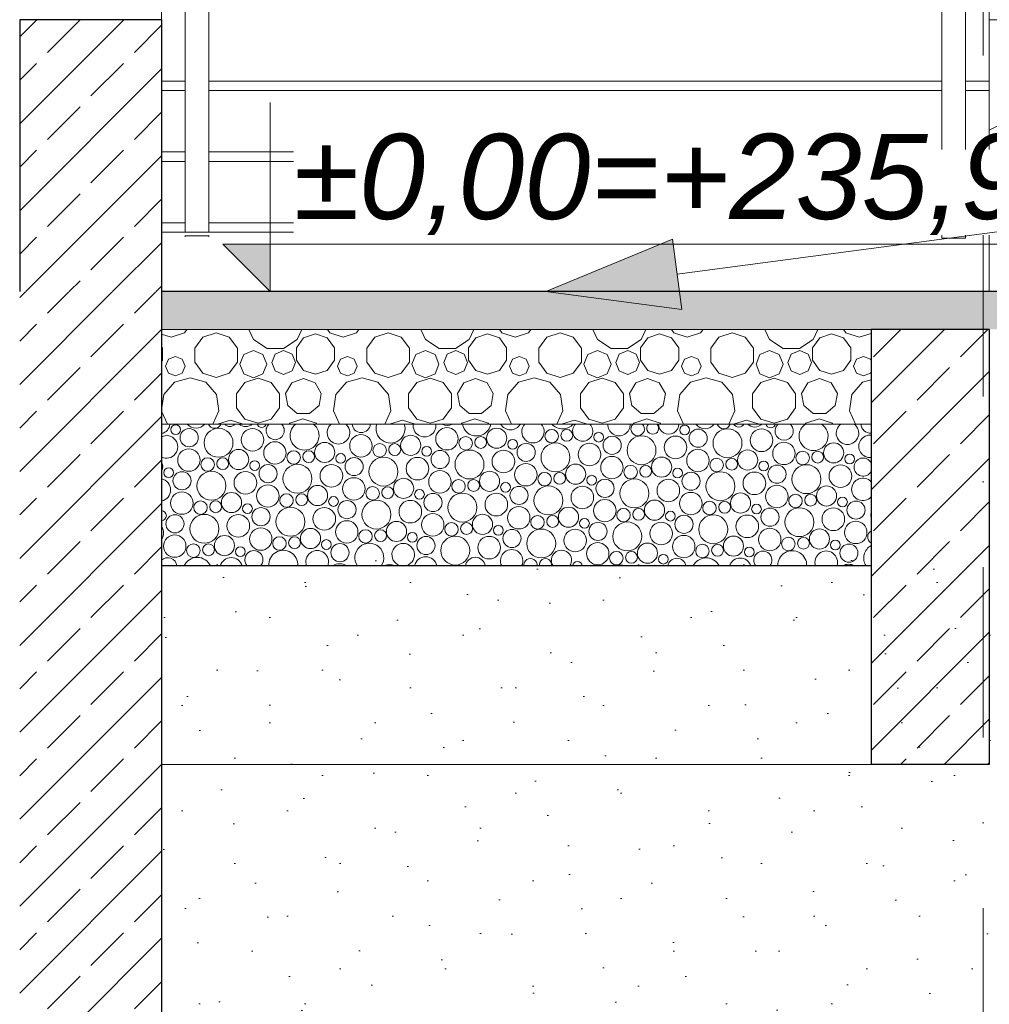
# Model space of a CAD drawing. Header units: centimetres. Extents: x -1103 to 10505, y -997 to 1780.
# Tile 43 of 102: x 8776 to 8981, y -572 to -364. Entities that reach past the tile are written whole.
import ezdxf
from ezdxf.enums import TextEntityAlignment as Align

# ---------------------------------------------------------------- set-up
doc = ezdxf.new("R2010")
doc.units = ezdxf.units.CM
doc.header["$LTSCALE"] = 0.1
doc.header["$MEASUREMENT"] = 0
doc.linetypes.add('Kropki i Kreski', pattern=[720, 360, -180, 0, -180])
doc.linetypes.add('Wipeout_Contour', pattern=[1000, 0, -1000])
for name, color, linetype in [('0_Teren', 7, 'Continuous'), ('2_barierki.K_IR', 7, 'Continuous'), ('2_belki.K_IR', 7, 'Continuous'), ('2_schody.K_IR', 7, 'Continuous'), ('2_ściany podporowe.K_IR', 7, 'Continuous'), ('3_opisy.K_IR', 7, 'Continuous'), ('3_wypełnienia.K_IR', 7, 'Continuous'), ('4_osie.ISTN', 7, 'Continuous'), ('5_wymiary.K_IR', 7, 'Continuous')]:
    doc.layers.add(name, color=color, linetype=linetype)
doc.styles.add('GENERATED_STYLE_1', font='txt')
doc.styles.add('GENERATED_STYLE_3', font='txt')
pattern_1 = [(45, (10358.23, -421.512), (-9.19239, 9.19239), []), (45, (10353.634, -416.916), (-9.19239, 9.19239), [9.75, -3.25])]

# ---------------------------------------------------------------- blocks, each defined once
blk = doc.blocks.new('ElemPrzekroju_755_2', base_point=(10358.23, -421.51))
at = {"layer": '2_schody.K_IR', "color": 7, "linetype": 'Continuous', "lineweight": 15}
for p, q in [((8805.87, -406.97), (8810.87, -406.97)), ((8815.87, -406.97), (8970.87, -406.97)), ((8975.87, -406.97), (8980.87, -406.97)), ((8980.87, -408.97), (8980.87, -406.97))]:
    blk.add_line(p, q, dxfattribs=at)
blk = doc.blocks.new('ElemPrzekroju_756_2', base_point=(10358.23, -421.51))
at = {"layer": '2_schody.K_IR', "color": 7, "linetype": 'Continuous', "lineweight": 15}
for p, q in [((8805.87, -391.98), (8810.87, -391.98)), ((8815.87, -391.98), (8970.87, -391.98)), ((8975.87, -391.98), (8980.87, -391.98)), ((8980.87, -393.98), (8980.87, -391.98))]:
    blk.add_line(p, q, dxfattribs=at)
blk = doc.blocks.new('ElemPrzekroju_757_2', base_point=(10358.23, -421.51))
at = {"layer": '2_schody.K_IR', "color": 7, "linetype": 'Continuous', "lineweight": 15}
for p, q in [((8805.87, -377), (8810.87, -377)), ((8815.87, -377), (8970.87, -377)), ((8975.87, -377), (8980.87, -377)), ((8980.87, -379), (8980.87, -377))]:
    blk.add_line(p, q, dxfattribs=at)
blk = doc.blocks.new('ElemPrzekroju_929_2', base_point=(10358.23, -421.51))
at = {"layer": '2_schody.K_IR', "color": 7, "linetype": 'Continuous', "lineweight": 15}
for p, q in [((8980.87, -364.01), (8982.87, -364.01)), ((8980.87, -387.37), (8985.87, -384.87))]:
    blk.add_line(p, q, dxfattribs=at)
blk = doc.blocks.new('ElemPrzekroju_965_2', base_point=(10358.23, -421.51))
at = {"layer": '2_schody.K_IR', "color": 7, "linetype": 'Continuous', "lineweight": 15}
for p, q in [((8810.87, -408.97), (8805.87, -408.97)), ((8970.87, -408.97), (8815.87, -408.97)), ((8980.87, -408.97), (8975.87, -408.97)), ((8980.87, -421.51), (8980.87, -408.97))]:
    blk.add_line(p, q, dxfattribs=at)
blk = doc.blocks.new('ElemPrzekroju_966_2', base_point=(10358.23, -421.51))
at = {"layer": '2_schody.K_IR', "color": 7, "linetype": 'Continuous', "lineweight": 15}
for p, q in [((8810.87, -393.98), (8805.87, -393.98)), ((8970.87, -393.98), (8815.87, -393.98)), ((8980.87, -393.98), (8975.87, -393.98)), ((8980.87, -406.97), (8980.87, -393.98))]:
    blk.add_line(p, q, dxfattribs=at)
blk = doc.blocks.new('ElemPrzekroju_967_2', base_point=(10358.23, -421.51))
at = {"layer": '2_schody.K_IR', "color": 7, "linetype": 'Continuous', "lineweight": 15}
for p, q in [((8810.87, -379), (8805.87, -379)), ((8970.87, -379), (8815.87, -379)), ((8980.87, -379), (8975.87, -379)), ((8980.87, -391.98), (8980.87, -379))]:
    blk.add_line(p, q, dxfattribs=at)
blk = doc.blocks.new('ElemPrzekroju_968_2', base_point=(10358.23, -421.51))
at = {"layer": '2_schody.K_IR', "color": 7, "linetype": 'Continuous', "lineweight": 15}
for p, q in [((8805.87, -364.01), (8805.87, -362.01)), ((8810.87, -362.01), (8805.87, -362.01)), ((8970.87, -362.01), (8815.87, -362.01)), ((8980.87, -362.01), (8975.87, -362.01)), ((8980.87, -377), (8980.87, -362.01))]:
    blk.add_line(p, q, dxfattribs=at)
blk = doc.blocks.new('ElemPrzekroju_1033_2', base_point=(10358.23, -421.51))
at = {"layer": '2_barierki.K_IR', "color": 7, "linetype": 'Continuous', "lineweight": 0}
for p, q in [((8810.87, -409.74), (8810.87, -409.65)), ((8810.87, -409.95), (8810.87, -409.74)), ((8810.87, -409.74), (8815.87, -409.74)), ((8815.87, -409.74), (8815.87, -409.65)), ((8815.87, -409.74), (8815.87, -409.95))]:
    blk.add_line(p, q, dxfattribs=at)
blk = doc.blocks.new('*X1104', base_point=(10358.23, -421.51))
at = {"layer": '0_Teren', "color": 7, "linetype": 'Continuous', "lineweight": 0}
for p, q in [((8805.87, -430.5), (8807.89, -431.16)), ((8807.89, -431.16), (8810.69, -430.25)), ((8810.69, -430.25), (8811.23, -429.51)), ((8817.39, -430.21), (8814.61, -431.11)), ((8820.17, -431.11), (8817.39, -430.21)), ((8824.3, -429.51), (8825.28, -431.64)), ((8834.53, -431.64), (8835.5, -429.51)), ((8838.41, -430.47), (8835.91, -431.28)), ((8840.91, -431.28), (8838.41, -430.47)), ((8840.92, -429.51), (8841.45, -430.25)), ((8841.45, -430.25), (8844.26, -431.16)), ((8844.26, -431.16), (8847.06, -430.25)), ((8847.06, -430.25), (8847.6, -429.51)), ((8853.76, -430.21), (8850.98, -431.11)), ((8856.54, -431.11), (8853.76, -430.21)), ((8860.67, -429.51), (8861.65, -431.64)), ((8870.9, -431.64), (8871.87, -429.51)), ((8874.78, -430.47), (8872.28, -431.28)), ((8877.28, -431.28), (8874.78, -430.47)), ((8877.29, -429.51), (8877.83, -430.25)), ((8877.83, -430.25), (8880.63, -431.16)), ((8880.63, -431.16), (8883.43, -430.25)), ((8883.43, -430.25), (8883.97, -429.51)), ((8890.13, -430.21), (8887.35, -431.11)), ((8892.91, -431.11), (8890.13, -430.21)), ((8897.04, -429.51), (8898.02, -431.64)), ((8907.27, -431.64), (8908.24, -429.51)), ((8911.15, -430.47), (8908.65, -431.28)), ((8913.66, -431.28), (8911.15, -430.47)), ((8913.66, -429.51), (8914.2, -430.25)), ((8914.2, -430.25), (8917, -431.16)), ((8917, -431.16), (8919.8, -430.25)), ((8919.8, -430.25), (8920.34, -429.51)), ((8926.5, -430.21), (8923.72, -431.11)), ((8929.28, -431.11), (8926.5, -430.21)), ((8933.42, -429.51), (8934.39, -431.64)), ((8943.64, -431.64), (8944.61, -429.51)), ((8947.52, -430.47), (8945.02, -431.28)), ((8950.03, -431.28), (8947.52, -430.47)), ((8950.03, -429.51), (8950.57, -430.25)), ((8950.57, -430.25), (8953.37, -431.16)), ((8953.37, -431.16), (8955.87, -430.35)), ((8814.61, -431.11), (8812.89, -433.48)), ((8821.89, -433.48), (8820.17, -431.11)), ((8825.28, -431.64), (8828.18, -433.51)), ((8831.63, -433.51), (8834.53, -431.64)), ((8835.91, -431.28), (8834.37, -433.41)), ((8842.46, -433.41), (8840.91, -431.28)), ((8850.98, -431.11), (8849.26, -433.48)), ((8858.26, -433.48), (8856.54, -431.11)), ((8861.65, -431.64), (8864.55, -433.51)), ((8868, -433.51), (8870.9, -431.64)), ((8872.28, -431.28), (8870.74, -433.41)), ((8878.83, -433.41), (8877.28, -431.28)), ((8887.35, -431.11), (8885.63, -433.48)), ((8894.63, -433.48), (8892.91, -431.11)), ((8898.02, -431.64), (8900.92, -433.51)), ((8904.37, -433.51), (8907.27, -431.64)), ((8908.65, -431.28), (8907.11, -433.41)), ((8915.2, -433.41), (8913.66, -431.28)), ((8923.72, -431.11), (8922, -433.48)), ((8931, -433.48), (8929.28, -431.11)), ((8934.39, -431.64), (8937.29, -433.51)), ((8940.74, -433.51), (8943.64, -431.64)), ((8945.02, -431.28), (8943.48, -433.41)), ((8951.57, -433.41), (8950.03, -431.28)), ((8806.09, -433.41), (8805.87, -433.11)), ((8806.09, -436.04), (8806.09, -433.41)), ((8812.89, -433.48), (8812.89, -436.4)), ((8821.89, -436.4), (8821.89, -433.48)), ((8823.27, -434.83), (8822.43, -436.85)), ((8825.29, -433.99), (8823.27, -434.83)), ((8827.31, -434.83), (8825.29, -433.99)), ((8828.15, -436.85), (8827.31, -434.83)), ((8828.18, -433.51), (8831.63, -433.51)), ((8829.9, -434.73), (8829.17, -436.5)), ((8831.68, -433.99), (8829.9, -434.73)), ((8833.45, -434.73), (8831.68, -433.99)), ((8834.18, -436.5), (8833.45, -434.73)), ((8834.37, -433.41), (8834.37, -436.04)), ((8842.46, -436.04), (8842.46, -433.41)), ((8849.26, -433.48), (8849.26, -436.4)), ((8858.26, -436.4), (8858.26, -433.48)), ((8859.64, -434.83), (8858.8, -436.85)), ((8861.66, -433.99), (8859.64, -434.83)), ((8863.68, -434.83), (8861.66, -433.99)), ((8864.52, -436.85), (8863.68, -434.83)), ((8864.55, -433.51), (8868, -433.51)), ((8866.27, -434.73), (8865.54, -436.5)), ((8868.05, -433.99), (8866.27, -434.73)), ((8869.82, -434.73), (8868.05, -433.99)), ((8870.55, -436.5), (8869.82, -434.73)), ((8870.74, -433.41), (8870.74, -436.04)), ((8878.83, -436.04), (8878.83, -433.41)), ((8885.63, -433.48), (8885.63, -436.4)), ((8894.63, -436.4), (8894.63, -433.48)), ((8896.01, -434.83), (8895.18, -436.85)), ((8898.03, -433.99), (8896.01, -434.83)), ((8900.06, -434.83), (8898.03, -433.99)), ((8900.89, -436.85), (8900.06, -434.83)), ((8900.92, -433.51), (8904.37, -433.51)), ((8902.64, -434.73), (8901.91, -436.5)), ((8904.42, -433.99), (8902.64, -434.73)), ((8906.19, -434.73), (8904.42, -433.99)), ((8906.92, -436.5), (8906.19, -434.73)), ((8907.11, -433.41), (8907.11, -436.04)), ((8915.2, -436.04), (8915.2, -433.41)), ((8922, -433.48), (8922, -436.4)), ((8931, -436.4), (8931, -433.48)), ((8932.38, -434.83), (8931.55, -436.85)), ((8934.4, -433.99), (8932.38, -434.83)), ((8936.43, -434.83), (8934.4, -433.99)), ((8937.26, -436.85), (8936.43, -434.83)), ((8937.29, -433.51), (8940.74, -433.51)), ((8939.01, -434.73), (8938.28, -436.5)), ((8940.79, -433.99), (8939.01, -434.73)), ((8942.56, -434.73), (8940.79, -433.99)), ((8943.29, -436.5), (8942.56, -434.73)), ((8943.48, -433.41), (8943.48, -436.04)), ((8951.57, -436.04), (8951.57, -433.41)), ((8805.87, -436.34), (8806.09, -436.04)), ((8807.32, -435.81), (8806.71, -437.27)), ((8808.78, -435.2), (8807.32, -435.81)), ((8810.24, -435.81), (8808.78, -435.2)), ((8810.85, -437.27), (8810.24, -435.81)), ((8812.89, -436.4), (8814.61, -438.77)), ((8820.17, -438.77), (8821.89, -436.4)), ((8822.43, -436.85), (8823.27, -438.87)), ((8827.31, -438.87), (8828.15, -436.85)), ((8829.17, -436.5), (8829.9, -438.27)), ((8833.45, -438.27), (8834.18, -436.5)), ((8834.37, -436.04), (8835.91, -438.17)), ((8840.91, -438.17), (8842.46, -436.04)), ((8843.69, -435.81), (8843.08, -437.27)), ((8845.15, -435.2), (8843.69, -435.81)), ((8846.61, -435.81), (8845.15, -435.2)), ((8847.22, -437.27), (8846.61, -435.81)), ((8849.26, -436.4), (8850.98, -438.77)), ((8856.54, -438.77), (8858.26, -436.4)), ((8858.8, -436.85), (8859.64, -438.87)), ((8863.68, -438.87), (8864.52, -436.85)), ((8865.54, -436.5), (8866.27, -438.27)), ((8869.82, -438.27), (8870.55, -436.5)), ((8870.74, -436.04), (8872.28, -438.17)), ((8877.28, -438.17), (8878.83, -436.04)), ((8880.06, -435.81), (8879.45, -437.27)), ((8881.52, -435.2), (8880.06, -435.81)), ((8882.98, -435.81), (8881.52, -435.2)), ((8883.59, -437.27), (8882.98, -435.81)), ((8885.63, -436.4), (8887.35, -438.77)), ((8892.91, -438.77), (8894.63, -436.4)), ((8895.18, -436.85), (8896.01, -438.87)), ((8900.06, -438.87), (8900.89, -436.85)), ((8901.91, -436.5), (8902.64, -438.27)), ((8906.19, -438.27), (8906.92, -436.5)), ((8907.11, -436.04), (8908.65, -438.17)), ((8913.66, -438.17), (8915.2, -436.04)), ((8916.43, -435.81), (8915.82, -437.27)), ((8917.89, -435.2), (8916.43, -435.81)), ((8919.35, -435.81), (8917.89, -435.2)), ((8919.96, -437.27), (8919.35, -435.81)), ((8922, -436.4), (8923.72, -438.77)), ((8929.28, -438.77), (8931, -436.4)), ((8931.55, -436.85), (8932.38, -438.87)), ((8936.43, -438.87), (8937.26, -436.85)), ((8938.28, -436.5), (8939.01, -438.27)), ((8942.56, -438.27), (8943.29, -436.5)), ((8943.48, -436.04), (8945.02, -438.17)), ((8950.03, -438.17), (8951.57, -436.04)), ((8952.8, -435.81), (8952.19, -437.27)), ((8954.26, -435.2), (8952.8, -435.81)), ((8955.72, -435.81), (8954.26, -435.2)), ((8955.87, -436.16), (8955.72, -435.81)), ((8806.71, -437.27), (8807.32, -438.73)), ((8807.32, -438.73), (8808.78, -439.34)), ((8808.78, -439.34), (8810.24, -438.73)), ((8810.24, -438.73), (8810.85, -437.27)), ((8814.61, -438.77), (8817.39, -439.67)), ((8817.39, -439.67), (8820.17, -438.77)), ((8823.27, -438.87), (8825.29, -439.71)), ((8825.29, -439.71), (8827.31, -438.87)), ((8829.9, -438.27), (8831.68, -439.01)), ((8831.68, -439.01), (8833.45, -438.27)), ((8835.91, -438.17), (8838.41, -438.98)), ((8838.41, -438.98), (8840.91, -438.17)), ((8843.08, -437.27), (8843.69, -438.73)), ((8843.69, -438.73), (8845.15, -439.34)), ((8845.15, -439.34), (8846.61, -438.73)), ((8846.61, -438.73), (8847.22, -437.27)), ((8850.98, -438.77), (8853.76, -439.67)), ((8853.76, -439.67), (8856.54, -438.77)), ((8859.64, -438.87), (8861.66, -439.71)), ((8861.66, -439.71), (8863.68, -438.87)), ((8866.27, -438.27), (8868.05, -439.01)), ((8868.05, -439.01), (8869.82, -438.27)), ((8872.28, -438.17), (8874.78, -438.98)), ((8874.78, -438.98), (8877.28, -438.17)), ((8879.45, -437.27), (8880.06, -438.73)), ((8880.06, -438.73), (8881.52, -439.34)), ((8881.52, -439.34), (8882.98, -438.73)), ((8882.98, -438.73), (8883.59, -437.27)), ((8887.35, -438.77), (8890.13, -439.67)), ((8890.13, -439.67), (8892.91, -438.77)), ((8896.01, -438.87), (8898.03, -439.71)), ((8898.03, -439.71), (8900.06, -438.87)), ((8902.64, -438.27), (8904.42, -439.01)), ((8904.42, -439.01), (8906.19, -438.27)), ((8908.65, -438.17), (8911.15, -438.98)), ((8911.15, -438.98), (8913.66, -438.17)), ((8915.82, -437.27), (8916.43, -438.73)), ((8916.43, -438.73), (8917.89, -439.34)), ((8917.89, -439.34), (8919.35, -438.73)), ((8919.35, -438.73), (8919.96, -437.27)), ((8923.72, -438.77), (8926.5, -439.67)), ((8926.5, -439.67), (8929.28, -438.77)), ((8932.38, -438.87), (8934.4, -439.71)), ((8934.4, -439.71), (8936.43, -438.87)), ((8939.01, -438.27), (8940.79, -439.01)), ((8940.79, -439.01), (8942.56, -438.27)), ((8945.02, -438.17), (8947.52, -438.98)), ((8947.52, -438.98), (8950.03, -438.17)), ((8952.19, -437.27), (8952.8, -438.73)), ((8952.8, -438.73), (8954.26, -439.34)), ((8954.26, -439.34), (8955.72, -438.73)), ((8955.72, -438.73), (8955.87, -438.37)), ((8808.59, -440.68), (8806.33, -443.29)), ((8811.9, -439.71), (8808.59, -440.68)), ((8815.21, -440.68), (8811.9, -439.71)), ((8817.47, -443.29), (8815.21, -440.68)), ((8823.45, -440.73), (8821.72, -443.11)), ((8826.26, -439.82), (8823.45, -440.73)), ((8829.06, -440.73), (8826.26, -439.82)), ((8830.8, -443.11), (8829.06, -440.73)), ((8833.4, -440.77), (8832.08, -443.04)), ((8835.86, -439.87), (8833.4, -440.77)), ((8838.33, -440.77), (8835.86, -439.87)), ((8839.64, -443.04), (8838.33, -440.77)), ((8844.96, -440.68), (8842.7, -443.29)), ((8848.27, -439.71), (8844.96, -440.68)), ((8851.58, -440.68), (8848.27, -439.71)), ((8853.84, -443.29), (8851.58, -440.68)), ((8859.83, -440.73), (8858.09, -443.11)), ((8862.63, -439.82), (8859.83, -440.73)), ((8865.43, -440.73), (8862.63, -439.82)), ((8867.17, -443.11), (8865.43, -440.73)), ((8869.77, -440.77), (8868.46, -443.04)), ((8872.23, -439.87), (8869.77, -440.77)), ((8874.7, -440.77), (8872.23, -439.87)), ((8876.01, -443.04), (8874.7, -440.77)), ((8881.33, -440.68), (8879.08, -443.29)), ((8884.64, -439.71), (8881.33, -440.68)), ((8887.95, -440.68), (8884.64, -439.71)), ((8890.21, -443.29), (8887.95, -440.68)), ((8896.2, -440.73), (8894.46, -443.11)), ((8899, -439.82), (8896.2, -440.73)), ((8901.8, -440.73), (8899, -439.82)), ((8903.54, -443.11), (8901.8, -440.73)), ((8906.14, -440.77), (8904.83, -443.04)), ((8908.6, -439.87), (8906.14, -440.77)), ((8911.07, -440.77), (8908.6, -439.87)), ((8912.38, -443.04), (8911.07, -440.77)), ((8917.71, -440.68), (8915.45, -443.29)), ((8921.01, -439.71), (8917.71, -440.68)), ((8924.32, -440.68), (8921.01, -439.71)), ((8926.58, -443.29), (8924.32, -440.68)), ((8932.57, -440.73), (8930.83, -443.11)), ((8935.37, -439.82), (8932.57, -440.73)), ((8938.18, -440.73), (8935.37, -439.82)), ((8939.91, -443.11), (8938.18, -440.73)), ((8942.51, -440.77), (8941.2, -443.04)), ((8944.97, -439.87), (8942.51, -440.77)), ((8947.44, -440.77), (8944.97, -439.87)), ((8948.75, -443.04), (8947.44, -440.77)), ((8954.08, -440.68), (8951.82, -443.29)), ((8955.87, -440.16), (8954.08, -440.68)), ((8806.33, -443.29), (8805.87, -446.5)), ((8817.96, -446.7), (8817.47, -443.29)), ((8821.72, -443.11), (8821.72, -446.06)), ((8830.8, -446.06), (8830.8, -443.11)), ((8832.08, -443.04), (8832.54, -445.62)), ((8839.18, -445.62), (8839.64, -443.04)), ((8842.7, -443.29), (8842.21, -446.7)), ((8854.33, -446.7), (8853.84, -443.29)), ((8858.09, -443.11), (8858.09, -446.06)), ((8867.17, -446.06), (8867.17, -443.11)), ((8868.46, -443.04), (8868.91, -445.62)), ((8875.55, -445.62), (8876.01, -443.04)), ((8879.08, -443.29), (8878.58, -446.7)), ((8890.7, -446.7), (8890.21, -443.29)), ((8894.46, -443.11), (8894.46, -446.06)), ((8903.54, -446.06), (8903.54, -443.11)), ((8904.83, -443.04), (8905.28, -445.62)), ((8911.93, -445.62), (8912.38, -443.04)), ((8915.45, -443.29), (8914.96, -446.7)), ((8927.07, -446.7), (8926.58, -443.29)), ((8930.83, -443.11), (8930.83, -446.06)), ((8939.91, -446.06), (8939.91, -443.11)), ((8941.2, -443.04), (8941.65, -445.62)), ((8948.3, -445.62), (8948.75, -443.04)), ((8951.82, -443.29), (8951.33, -446.7)), ((8805.87, -446.77), (8807.13, -449.51)), ((8816.68, -449.51), (8817.96, -446.7)), ((8821.72, -446.06), (8823.45, -448.45)), ((8829.06, -448.45), (8830.8, -446.06)), ((8832.54, -445.62), (8834.55, -447.31)), ((8834.55, -447.31), (8837.17, -447.31)), ((8837.17, -447.31), (8839.18, -445.62)), ((8842.21, -446.7), (8843.5, -449.51)), ((8853.05, -449.51), (8854.33, -446.7)), ((8858.09, -446.06), (8859.83, -448.45)), ((8865.43, -448.45), (8867.17, -446.06)), ((8868.91, -445.62), (8870.92, -447.31)), ((8870.92, -447.31), (8873.54, -447.31)), ((8873.54, -447.31), (8875.55, -445.62)), ((8878.58, -446.7), (8879.87, -449.51)), ((8889.42, -449.51), (8890.7, -446.7)), ((8894.46, -446.06), (8896.2, -448.45)), ((8901.8, -448.45), (8903.54, -446.06)), ((8905.28, -445.62), (8907.29, -447.31)), ((8907.29, -447.31), (8909.92, -447.31)), ((8909.92, -447.31), (8911.93, -445.62)), ((8914.96, -446.7), (8916.24, -449.51)), ((8925.79, -449.51), (8927.07, -446.7)), ((8930.83, -446.06), (8932.57, -448.45)), ((8938.18, -448.45), (8939.91, -446.06)), ((8941.65, -445.62), (8943.66, -447.31)), ((8943.66, -447.31), (8946.29, -447.31)), ((8946.29, -447.31), (8948.3, -445.62)), ((8951.33, -446.7), (8952.61, -449.51)), ((8817.91, -449.48), (8817.89, -449.51)), ((8820.41, -448.67), (8817.91, -449.48)), ((8822.91, -449.48), (8820.41, -448.67)), ((8822.94, -449.51), (8822.91, -449.48)), ((8823.45, -448.45), (8826.26, -449.36)), ((8826.26, -449.36), (8829.06, -448.45)), ((8832.98, -449.31), (8832.84, -449.51)), ((8835.76, -448.41), (8832.98, -449.31)), ((8838.54, -449.31), (8835.76, -448.41)), ((8838.68, -449.51), (8838.54, -449.31)), ((8854.28, -449.48), (8854.26, -449.51)), ((8856.78, -448.67), (8854.28, -449.48)), ((8859.28, -449.48), (8856.78, -448.67)), ((8859.31, -449.51), (8859.28, -449.48)), ((8859.83, -448.45), (8862.63, -449.36)), ((8862.63, -449.36), (8865.43, -448.45)), ((8869.35, -449.31), (8869.21, -449.51)), ((8872.13, -448.41), (8869.35, -449.31)), ((8874.91, -449.31), (8872.13, -448.41)), ((8875.06, -449.51), (8874.91, -449.31)), ((8890.65, -449.48), (8890.63, -449.51)), ((8893.15, -448.67), (8890.65, -449.48)), ((8895.66, -449.48), (8893.15, -448.67)), ((8895.68, -449.51), (8895.66, -449.48)), ((8896.2, -448.45), (8899, -449.36)), ((8899, -449.36), (8901.8, -448.45)), ((8905.72, -449.31), (8905.58, -449.51)), ((8908.5, -448.41), (8905.72, -449.31)), ((8911.28, -449.31), (8908.5, -448.41)), ((8911.43, -449.51), (8911.28, -449.31)), ((8927.02, -449.48), (8927, -449.51)), ((8929.52, -448.67), (8927.02, -449.48)), ((8932.03, -449.48), (8929.52, -448.67)), ((8932.05, -449.51), (8932.03, -449.48)), ((8932.57, -448.45), (8935.37, -449.36)), ((8935.37, -449.36), (8938.18, -448.45)), ((8942.09, -449.31), (8941.95, -449.51)), ((8944.87, -448.41), (8942.09, -449.31)), ((8947.65, -449.31), (8944.87, -448.41)), ((8947.8, -449.51), (8947.65, -449.31))]:
    blk.add_line(p, q, dxfattribs=at)
blk = doc.blocks.new('*X1107', base_point=(10358.23, -421.51))
at = {"layer": '0_Teren', "color": 7, "linetype": 'Continuous', "lineweight": 0}
for centre, radius in [((8808.85, -450.69), 1.03), ((8811.7, -452.41), 1.92), ((8817.91, -453.48), 3.06), ((8825.09, -452.85), 2.39), ((8848.02, -454.13), 2.37), ((8866.21, -452.63), 2.37), ((8876.72, -452.52), 2.13), ((8888.35, -452.08), 1.43), ((8891.54, -451.91), 1.25), ((8898.28, -452.29), 1.03), ((8916.46, -450.79), 1.03), ((8919.32, -452.51), 1.92), ((8925.52, -453.57), 3.06), ((8932.7, -452.95), 2.39), ((8829.84, -455.63), 2.37), ((8840.35, -455.52), 2.13), ((8851.98, -455.08), 1.43), ((8855.17, -454.91), 1.25), ((8858.54, -454.02), 2.13), ((8870.16, -453.58), 1.43), ((8873.35, -453.41), 1.25), ((8880.09, -453.79), 1.03), ((8882.95, -455.51), 1.92), ((8889.15, -456.57), 3.06), ((8896.33, -455.95), 2.39), ((8901.13, -454.01), 1.92), ((8907.34, -455.07), 3.06), ((8914.51, -454.45), 2.39), ((8937.45, -455.73), 2.37), ((8947.96, -455.62), 2.13), ((8811.65, -457.13), 2.37), ((8822.16, -457.02), 2.13), ((8833.79, -456.58), 1.43), ((8836.98, -456.41), 1.25), ((8843.72, -456.79), 1.03), ((8861.9, -455.29), 1.03), ((8864.76, -457.01), 1.92), ((8870.97, -458.07), 3.06), ((8878.14, -457.45), 2.39), ((8919.27, -457.23), 2.37), ((8929.78, -457.12), 2.13), ((8941.4, -456.68), 1.43), ((8944.59, -456.51), 1.25), ((8951.33, -456.89), 1.03), ((8815.6, -458.08), 1.43), ((8818.8, -457.91), 1.25), ((8825.53, -458.29), 1.03), ((8834.6, -461.07), 3.06), ((8846.58, -458.51), 1.92), ((8852.78, -459.57), 3.06), ((8859.96, -458.95), 2.39), ((8882.89, -460.23), 2.37), ((8893.41, -460.12), 2.13), ((8901.08, -458.73), 2.37), ((8911.59, -458.62), 2.13), ((8923.22, -458.18), 1.43), ((8926.41, -458.01), 1.25), ((8933.15, -458.39), 1.03), ((8807.35, -459.79), 1.03), ((8810.2, -461.51), 1.92), ((8816.41, -462.57), 3.06), ((8823.59, -461.95), 2.39), ((8828.39, -460.01), 1.92), ((8841.77, -460.45), 2.39), ((8864.71, -461.73), 2.37), ((8875.22, -461.62), 2.13), ((8886.85, -461.18), 1.43), ((8890.04, -461.01), 1.25), ((8905.03, -459.68), 1.43), ((8908.22, -459.51), 1.25), ((8914.96, -459.89), 1.03), ((8917.82, -461.61), 1.92), ((8924.02, -462.67), 3.06), ((8931.2, -462.05), 2.39), ((8936, -460.11), 1.92), ((8942.21, -461.17), 3.06), ((8949.39, -460.55), 2.39), ((8846.52, -463.23), 2.37), ((8857.04, -463.12), 2.13), ((8868.66, -462.68), 1.43), ((8871.85, -462.51), 1.25), ((8878.59, -462.89), 1.03), ((8896.78, -461.39), 1.03), ((8899.63, -463.11), 1.92), ((8905.84, -464.17), 3.06), ((8913.01, -463.55), 2.39), ((8810.15, -466.23), 2.37), ((8820.66, -466.12), 2.13), ((8828.34, -464.73), 2.37), ((8832.29, -465.68), 1.43), ((8835.48, -465.51), 1.25), ((8838.85, -464.62), 2.13), ((8850.48, -464.18), 1.43), ((8853.67, -464.01), 1.25), ((8860.4, -464.39), 1.03), ((8863.26, -466.11), 1.92), ((8869.47, -467.17), 3.06), ((8876.64, -466.55), 2.39), ((8881.45, -464.61), 1.92), ((8887.65, -465.67), 3.06), ((8894.83, -465.05), 2.39), ((8917.77, -466.33), 2.37), ((8928.28, -466.22), 2.13), ((8935.95, -464.83), 2.37), ((8946.46, -464.72), 2.13), ((8814.1, -467.18), 1.43), ((8817.3, -467.01), 1.25), ((8824.03, -467.39), 1.03), ((8842.22, -465.89), 1.03), ((8845.08, -467.61), 1.92), ((8851.28, -468.67), 3.06), ((8858.46, -468.05), 2.39), ((8899.58, -467.83), 2.37), ((8910.09, -467.72), 2.13), ((8921.72, -467.28), 1.43), ((8924.91, -467.11), 1.25), ((8939.9, -465.78), 1.43), ((8943.09, -465.61), 1.25), ((8949.83, -465.99), 1.03), ((8952.69, -467.71), 1.92), ((8826.89, -469.11), 1.92), ((8833.1, -470.17), 3.06), ((8840.27, -469.55), 2.39), ((8881.39, -469.33), 2.37), ((8891.91, -469.22), 2.13), ((8903.53, -468.78), 1.43), ((8906.72, -468.61), 1.25), ((8913.46, -468.99), 1.03), ((8931.65, -467.49), 1.03), ((8934.5, -469.21), 1.92), ((8940.71, -470.27), 3.06), ((8947.89, -469.65), 2.39), ((8808.7, -470.61), 1.92), ((8814.91, -471.67), 3.06), ((8822.09, -471.05), 2.39), ((8845.02, -472.33), 2.37), ((8855.54, -472.22), 2.13), ((8863.21, -470.83), 2.37), ((8867.16, -471.78), 1.43), ((8870.35, -471.61), 1.25), ((8873.72, -470.72), 2.13), ((8885.35, -470.28), 1.43), ((8888.54, -470.11), 1.25), ((8895.28, -470.49), 1.03), ((8898.13, -472.21), 1.92), ((8904.34, -473.27), 3.06), ((8911.51, -472.65), 2.39), ((8916.32, -470.71), 1.92), ((8922.52, -471.77), 3.06), ((8929.7, -471.15), 2.39), ((8952.64, -472.43), 2.37), ((8826.84, -473.83), 2.37), ((8837.35, -473.72), 2.13), ((8848.98, -473.28), 1.43), ((8852.17, -473.11), 1.25), ((8858.9, -473.49), 1.03), ((8877.09, -471.99), 1.03), ((8879.95, -473.71), 1.92), ((8886.15, -474.77), 3.06), ((8893.33, -474.15), 2.39), ((8934.45, -473.93), 2.37), ((8944.96, -473.82), 2.13), ((8808.65, -475.33), 2.37), ((8819.16, -475.22), 2.13), ((8830.79, -474.78), 1.43), ((8833.98, -474.61), 1.25), ((8840.72, -474.99), 1.03), ((8861.76, -475.21), 1.92), ((8867.97, -476.27), 3.06), ((8875.14, -475.65), 2.39), ((8898.08, -476.93), 2.37), ((8908.59, -476.82), 2.13), ((8916.27, -475.43), 2.37), ((8926.78, -475.32), 2.13), ((8938.4, -474.88), 1.43), ((8941.59, -474.71), 1.25), ((8948.33, -475.09), 1.03), ((8812.6, -476.28), 1.43), ((8815.8, -476.11), 1.25), ((8822.53, -476.49), 1.03), ((8843.58, -476.71), 1.92), ((8902.03, -477.88), 1.43), ((8905.22, -477.71), 1.25), ((8920.22, -476.38), 1.43), ((8923.41, -476.21), 1.25), ((8930.15, -476.59), 1.03), ((8951.19, -476.81), 1.92), ((8911.96, -478.09), 1.03)]:
    blk.add_circle(centre, radius, dxfattribs=at)
for centre, radius, start, end in [((8805.48, -449.42), 2.13, 280.6324, 357.5452), ((8813.15, -448.03), 2.37, 218.8168, 321.1832), ((8817.1, -448.99), 1.43, 201.6489, 338.3511), ((8820.3, -448.81), 1.25, 214.1978, 325.8022), ((8823.66, -447.92), 2.13, 228.4052, 311.5948), ((8827.03, -449.19), 1.03, 198.0351, 341.9649), ((8829.89, -450.91), 1.92, 133.159, 46.841), ((8836.1, -451.98), 3.06, 126.4242, 53.5758), ((8843.27, -451.35), 2.39, 129.5268, 50.4732), ((8848.08, -449.41), 1.92, 183.0209, 356.9791), ((8854.28, -450.48), 3.06, 161.6664, 18.3336), ((8861.46, -449.85), 2.39, 171.8088, 8.1912), ((8866.26, -447.91), 1.92, 236.601, 303.399), ((8872.47, -448.98), 3.06, 190.1103, 349.8897), ((8879.64, -448.35), 2.39, 209.1026, 330.8974), ((8884.39, -451.13), 2.37, 136.8729, 43.1271), ((8890.65, -447.48), 3.06, 221.7313, 318.2687), ((8894.91, -451.02), 2.13, 134.8375, 45.1625), ((8902.58, -449.63), 2.37, 177.1632, 2.8368), ((8906.53, -450.58), 1.43, 131.3851, 48.6149), ((8909.72, -450.41), 1.25, 134.436, 45.564), ((8913.09, -449.52), 2.13, 179.7661, 0.2339), ((8920.77, -448.13), 2.37, 215.7774, 324.2226), ((8924.72, -449.08), 1.43, 197.403, 342.597), ((8927.91, -448.91), 1.25, 208.8448, 331.1552), ((8931.28, -448.02), 2.13, 224.503, 315.497), ((8934.65, -449.29), 1.03, 192.3013, 347.6987), ((8937.5, -451.01), 1.92, 128.6016, 51.3984), ((8943.71, -452.07), 3.06, 123.1487, 56.8513), ((8950.89, -451.45), 2.39, 125.593, 54.407), ((8955.69, -449.51), 1.92, 180.0375, 275.5271), ((8806.9, -454.35), 2.39, 244.4033, 115.5967), ((8955.64, -454.23), 2.37, 84.2821, 275.7179), ((8803.98, -458.52), 2.13, 332.8149, 27.1851), ((8954.19, -458.61), 1.92, 28.5411, 331.4589), ((8805.4, -463.45), 2.39, 281.3509, 78.6491), ((8954.14, -463.33), 2.37, 42.7975, 317.2025), ((8805.85, -468.89), 1.03, 271.3242, 88.6758), ((8958.89, -468.77), 3.06, 170.7359, 189.2641), ((8803.9, -472.55), 2.39, 325.6563, 34.3437), ((8956.59, -473.38), 1.43, 120.0524, 239.9476), ((8825.39, -478.21), 1.92, 317.2561, 222.7439), ((8831.6, -479.27), 3.06, 355.543, 184.457), ((8838.77, -478.65), 2.39, 338.848, 201.152), ((8849.78, -477.77), 3.06, 325.4027, 214.5973), ((8856.96, -477.15), 2.39, 278.2327, 261.7673), ((8879.89, -478.43), 2.37, 332.7385, 207.2615), ((8890.41, -478.32), 2.13, 325.9298, 214.0702), ((8933, -478.31), 1.92, 321.1946, 218.8054), ((8939.21, -479.37), 3.06, 357.4151, 182.5849), ((8946.39, -478.75), 2.39, 341.3976, 198.6024), ((8957.39, -477.87), 3.06, 119.7927, 212.3571), ((8807.2, -479.71), 1.92, 5.9371, 134.0019), ((8813.41, -480.77), 3.06, 24.3546, 155.6454), ((8820.59, -480.15), 2.39, 15.5458, 164.4542), ((8861.71, -479.93), 2.37, 10.1413, 169.8587), ((8872.22, -479.82), 2.13, 8.3268, 171.6732), ((8883.85, -479.38), 1.43, 354.8586, 185.1414), ((8887.04, -479.21), 1.25, 345.9011, 194.0989), ((8893.78, -479.59), 1.03, 4.3922, 175.6078), ((8914.82, -479.81), 1.92, 8.9447, 171.0553), ((8921.02, -480.87), 3.06, 26.4229, 153.5771), ((8928.2, -480.25), 2.39, 18.0503, 161.9497), ((8843.52, -481.43), 2.37, 54.116, 125.884), ((8854.04, -481.32), 2.13, 58.1951, 121.8049), ((8865.66, -480.88), 1.43, 73.6909, 106.3091), ((8868.85, -480.71), 1.25, 72.3401, 107.6599), ((8896.63, -481.31), 1.92, 69.6587, 110.3413), ((8902.84, -482.37), 3.06, 69.2423, 110.7577), ((8910.01, -481.75), 2.39, 69.835, 110.165), ((8951.14, -481.53), 2.37, 58.4737, 121.5263)]:
    blk.add_arc(centre, radius, start, end, dxfattribs=at)
blk = doc.blocks.new('ElemPrzekroju_1058_2', base_point=(10358.23, -421.51))
at = {"layer": '0_Teren', "linetype": 'Continuous', "lineweight": 0, "true_color": 0x000000}
blk.add_hatch(color=18, dxfattribs=at).paths.add_polyline_path([(8805.87, -421.51), (8805.87, -429.51), (8955.87, -429.51), (8980.87, -429.51), (9425.36, -429.51), (9425.36, -421.51)])
at = {"layer": '0_Teren', "color": 7, "linetype": 'Continuous', "lineweight": 30}
for p, q in [((9425.36, -421.51), (8805.87, -421.51)), ((8955.87, -479.51), (8805.87, -479.51))]:
    blk.add_line(p, q, dxfattribs=at)
at = {"color": 254, "linetype": 'Wipeout_Contour', "lineweight": 0, "ltscale": 35566.990747}
blk.add_wipeout([(8805.87, -429.51), (8805.87, -449.51), (8955.87, -449.51), (8955.87, -429.51)], dxfattribs=at).dxf.layer = '0_Teren'
at = {"layer": '0_Teren', "color": 7, "linetype": 'Continuous', "lineweight": 9}
for p, q in [((8955.87, -429.51), (8805.87, -429.51)), ((8955.87, -449.51), (8805.87, -449.51))]:
    blk.add_line(p, q, dxfattribs=at)
at = {"layer": '0_Teren', "lineweight": 0}
for name in ['*X1104', '*X1107']:
    blk.add_blockref(name, (10358.23, -421.51), dxfattribs=at)
blk = doc.blocks.new('ElemPrzekroju_1060_2', base_point=(10358.23, -421.51))
at = {"color": 254, "linetype": 'Wipeout_Contour', "lineweight": 0, "ltscale": 35265.979317}
blk.add_wipeout([(8805.87, -421.51), (8775.87, -421.51), (8775.87, -851.51), (8805.87, -851.51)], dxfattribs=at).dxf.layer = '2_ściany podporowe.K_IR'
at = {"layer": '2_ściany podporowe.K_IR', "linetype": 'Continuous', "lineweight": 0, "true_color": 0x000000}
h = blk.add_hatch(dxfattribs=at)
h.set_pattern_fill('Beton_zbrojony_0002', color=18, style=0, pattern_type=2)
h.set_pattern_definition(pattern_1)
h.paths.add_polyline_path([(8805.87, -421.51), (8775.87, -421.51), (8775.87, -851.51), (8805.87, -851.51)])
at = {"layer": '2_ściany podporowe.K_IR', "color": 7, "linetype": 'Continuous', "lineweight": 30}
blk.add_line((8805.87, -479.51), (8805.87, -851.51), dxfattribs=at)
at = {"layer": '2_ściany podporowe.K_IR', "color": 7, "linetype": 'Continuous', "lineweight": 30, "flags": 128}
blk.add_lwpolyline([(8805.87, -421.51), (8805.87, -429.51), (8805.87, -449.51), (8805.87, -479.51)], dxfattribs=at)
blk = doc.blocks.new('ElemPrzekroju_1064_2', base_point=(10358.23, -421.51))
at = {"color": 254, "linetype": 'Wipeout_Contour', "lineweight": 0, "ltscale": 35198.754692}
blk.add_wipeout([(8775.87, -364.01), (8775.87, -421.51), (8805.87, -421.51), (8805.87, -364.01)], dxfattribs=at).dxf.layer = '2_ściany podporowe.K_IR'
at = {"layer": '2_ściany podporowe.K_IR', "linetype": 'Continuous', "lineweight": 0, "true_color": 0x000000}
h = blk.add_hatch(dxfattribs=at)
h.set_pattern_fill('Beton_zbrojony_0002', color=18, style=0, pattern_type=2)
h.set_pattern_definition(pattern_1)
h.paths.add_polyline_path([(8775.87, -364.01), (8775.87, -421.51), (8805.87, -421.51), (8805.87, -364.01)])
at = {"layer": '2_ściany podporowe.K_IR', "color": 7, "linetype": 'Continuous', "lineweight": 30}
for p, q in [((8775.87, -364.01), (8775.87, -421.51)), ((8805.87, -364.01), (8775.87, -364.01)), ((8805.87, -364.01), (8805.87, -421.51))]:
    blk.add_line(p, q, dxfattribs=at)
blk = doc.blocks.new('ElemPrzekroju_1095_2', base_point=(10358.23, -421.51))
at = {"color": 254, "linetype": 'Wipeout_Contour', "lineweight": 0, "ltscale": 35924.347763}
blk.add_wipeout([(8980.87, -521.51), (8980.87, -429.51), (8955.87, -429.51), (8955.87, -521.51)], dxfattribs=at).dxf.layer = '2_belki.K_IR'
at = {"layer": '2_belki.K_IR', "linetype": 'Continuous', "lineweight": 0, "true_color": 0x000000}
h = blk.add_hatch(dxfattribs=at)
h.set_pattern_fill('Beton_zbrojony_0002', color=18, style=0, pattern_type=2)
h.set_pattern_definition(pattern_1)
h.paths.add_polyline_path([(8980.87, -521.51), (8980.87, -429.51), (8955.87, -429.51), (8955.87, -521.51)])
at = {"layer": '2_belki.K_IR', "color": 7, "linetype": 'Continuous', "lineweight": 30}
for p, q in [((8980.87, -429.51), (8955.87, -429.51)), ((8955.87, -479.51), (8955.87, -521.51)), ((8980.87, -479.51), (8980.87, -521.51)), ((8980.87, -521.51), (8955.87, -521.51))]:
    blk.add_line(p, q, dxfattribs=at)
at = {"layer": '2_belki.K_IR', "color": 7, "linetype": 'Continuous', "lineweight": 30, "flags": 128}
for points in [[(8955.87, -429.51), (8955.87, -449.51), (8955.87, -479.51)], [(8980.87, -429.51), (8980.87, -449.51), (8980.87, -479.51)]]:
    blk.add_lwpolyline(points, dxfattribs=at)
blk = doc.blocks.new('ElemPrzekroju_1096_2', base_point=(10358.23, -421.51))
at = {"layer": '2_belki.K_IR', "color": 7, "linetype": 'Continuous', "lineweight": 0}
blk.add_line((8955.87, -521.51), (8805.87, -521.51), dxfattribs=at)
blk = doc.blocks.new('ElemPrzekroju_1732_2', base_point=(10358.23, -421.51))
at = {"layer": '2_barierki.K_IR', "color": 7, "linetype": 'Continuous', "lineweight": 0}
for p, q in [((8810.87, -408.97), (8810.87, -316.95)), ((8815.87, -408.97), (8815.87, -316.95)), ((8810.87, -408.97), (8815.87, -408.97))]:
    blk.add_line(p, q, dxfattribs=at)
blk = doc.blocks.new('ElemPrzekroju_1851_2', base_point=(10358.23, -421.51))
at = {"layer": '2_barierki.K_IR', "color": 7, "linetype": 'Continuous', "lineweight": 0}
for p, q in [((8970.87, -410.22), (8970.87, -301.97)), ((8975.87, -410.22), (8975.87, -301.97)), ((8970.87, -410.22), (8975.87, -410.22))]:
    blk.add_line(p, q, dxfattribs=at)
blk = doc.blocks.new('Standardowy znacznik osi[6]_2', base_point=(8979.6, 1278.49))
at = {"layer": '4_osie.ISTN', "color": 252, "linetype": 'Kropki i Kreski', "lineweight": 15}
blk.add_line((8979.6, 1178.49), (8979.6, -721.51), dxfattribs=at)
at = {"layer": '4_osie.ISTN', "color": 252, "lineweight": 0, "style": 'GENERATED_STYLE_1'}
blk.add_attdef('AC_MarkerText_1', text='', height=35, rotation=360, dxfattribs=at).set_placement((8979.6, 1320.49), align=Align.MIDDLE_CENTER)
blk = doc.blocks.new('Wymiary_9_2', base_point=(8828.81, -421.51))
at = {"layer": '5_wymiary.K_IR', "linetype": 'Continuous', "lineweight": 0}
blk.add_hatch(color=1, dxfattribs=at).paths.add_polyline_path([(8828.81, -421.51), (8828.81, -411.51), (8818.81, -411.51)])
at = {"layer": '5_wymiary.K_IR', "color": 1, "linetype": 'Continuous', "lineweight": 0}
for p, q in [((8828.81, -421.51), (8828.81, -381.51)), ((8828.81, -421.51), (8818.81, -411.51)), ((8818.81, -411.51), (8828.81, -411.51)), ((8828.81, -411.51), (8999.37, -411.51)), ((8828.81, -421.51), (8821.31, -421.51)), ((8828.81, -421.51), (8836.31, -421.51))]:
    blk.add_line(p, q, dxfattribs=at)
at = {"color": 254, "linetype": 'Wipeout_Contour', "lineweight": 0, "ltscale": 35702.351775}
blk.add_wipeout([(8833.81, -409.51), (8999.37, -409.51), (8999.37, -391.51), (8833.81, -391.51)], dxfattribs=at).dxf.layer = '5_wymiary.K_IR'
at = {"layer": '5_wymiary.K_IR', "color": 1, "lineweight": 0, "insert": (8833.81, -409.51), "char_height": 18, "attachment_point": 7, "style": 'GENERATED_STYLE_3'}
blk.add_mtext('\\A1;{\\pql;\\fArial|b0|i1|c238|p38;±0,00=+235,95}', dxfattribs=at)
blk = doc.blocks.new('Polilinia_10_2', base_point=(10265.32, -310.14))
at = {"layer": '3_opisy.K_IR', "linetype": 'Continuous', "lineweight": 0, "true_color": 0x000000}
blk.add_hatch(color=18, dxfattribs=at).paths.add_polyline_path([(8887.12, -421.51), (8915.85, -425.27), (8913.89, -410.4)])
at = {"layer": '3_opisy.K_IR', "color": 7, "linetype": 'Continuous', "lineweight": 15}
for p, q in [((8887.12, -421.51), (8913.89, -410.4)), ((8913.89, -410.4), (8915.85, -425.27)), ((8887.12, -421.51), (8915.85, -425.27))]:
    blk.add_line(p, q, dxfattribs=at)
at = {"layer": '3_opisy.K_IR', "color": 7, "linetype": 'Continuous', "lineweight": 15, "flags": 128}
blk.add_lwpolyline([(10265.32, -310.14), (9728.24, -310.14), (8914.87, -417.84)], dxfattribs=at)

msp = doc.modelspace()

# ---------------------------------------------------------------- block references
at = {"layer": '2_barierki.K_IR', "lineweight": 0}
for name in ['ElemPrzekroju_1851_2', 'ElemPrzekroju_1732_2', 'ElemPrzekroju_1033_2']:
    msp.add_blockref(name, (10358.23, -421.51), dxfattribs=at)
at = {"layer": '2_schody.K_IR', "lineweight": 0}
for name in ['ElemPrzekroju_929_2', 'ElemPrzekroju_968_2', 'ElemPrzekroju_757_2', 'ElemPrzekroju_967_2', 'ElemPrzekroju_756_2', 'ElemPrzekroju_966_2', 'ElemPrzekroju_755_2', 'ElemPrzekroju_965_2']:
    msp.add_blockref(name, (10358.23, -421.51), dxfattribs=at)

# ---------------------------------------------------------------- next in the draw order: block references
at = {"layer": '0_Teren', "lineweight": 0}
msp.add_blockref('ElemPrzekroju_1058_2', (10358.23, -421.51), dxfattribs=at)

# ---------------------------------------------------------------- next in the draw order: block references
at = {"layer": '2_belki.K_IR', "lineweight": 0}
msp.add_blockref('ElemPrzekroju_1095_2', (10358.23, -421.51), dxfattribs=at)
at = {"layer": '2_ściany podporowe.K_IR', "lineweight": 0}
msp.add_blockref('ElemPrzekroju_1060_2', (10358.23, -421.51), dxfattribs=at)

# ---------------------------------------------------------------- next in the draw order: hatches: boundary and pattern name
at = {"layer": '3_wypełnienia.K_IR', "linetype": 'Continuous', "lineweight": 0}
h = msp.add_hatch(dxfattribs=at)
h.set_pattern_fill('Piasek_0002', style=0, pattern_type=2)
h.set_pattern_definition([(45, (10358.23, -386.512), (-11.13693, 11.13693), [0, -10.5, 0, -15.75]), (110, (10393.23, -386.512), (14.80016, 5.38682), [0, -7.7, 0, -13.3])])
h.paths.add_polyline_path([(9425.87, -851.51), (8805.87, -851.51), (8805.87, -477.51), (9425.87, -477.51)])

# ---------------------------------------------------------------- next in the draw order: block references
at = {"layer": '2_belki.K_IR', "lineweight": 0}
msp.add_blockref('ElemPrzekroju_1096_2', (10358.23, -421.51), dxfattribs=at)
at = {"layer": '2_ściany podporowe.K_IR', "lineweight": 0}
msp.add_blockref('ElemPrzekroju_1064_2', (10358.23, -421.51), dxfattribs=at)
at = {"layer": '4_osie.ISTN', "color": 252, "linetype": 'Continuous', "lineweight": 0}
msp.add_blockref('Standardowy znacznik osi[6]_2', (8979.6, 1278.49), dxfattribs=at)

# ---------------------------------------------------------------- next in the draw order: block references
at = {"layer": '5_wymiary.K_IR', "color": 1, "linetype": 'Continuous', "lineweight": 0}
msp.add_blockref('Wymiary_9_2', (8828.81, -421.51), dxfattribs=at)

# ---------------------------------------------------------------- next in the draw order: block references
at = {"layer": '3_opisy.K_IR', "color": 7, "linetype": 'Continuous', "lineweight": 15}
msp.add_blockref('Polilinia_10_2', (10265.32, -310.14), dxfattribs=at)

doc.saveas('drawing.dxf')
